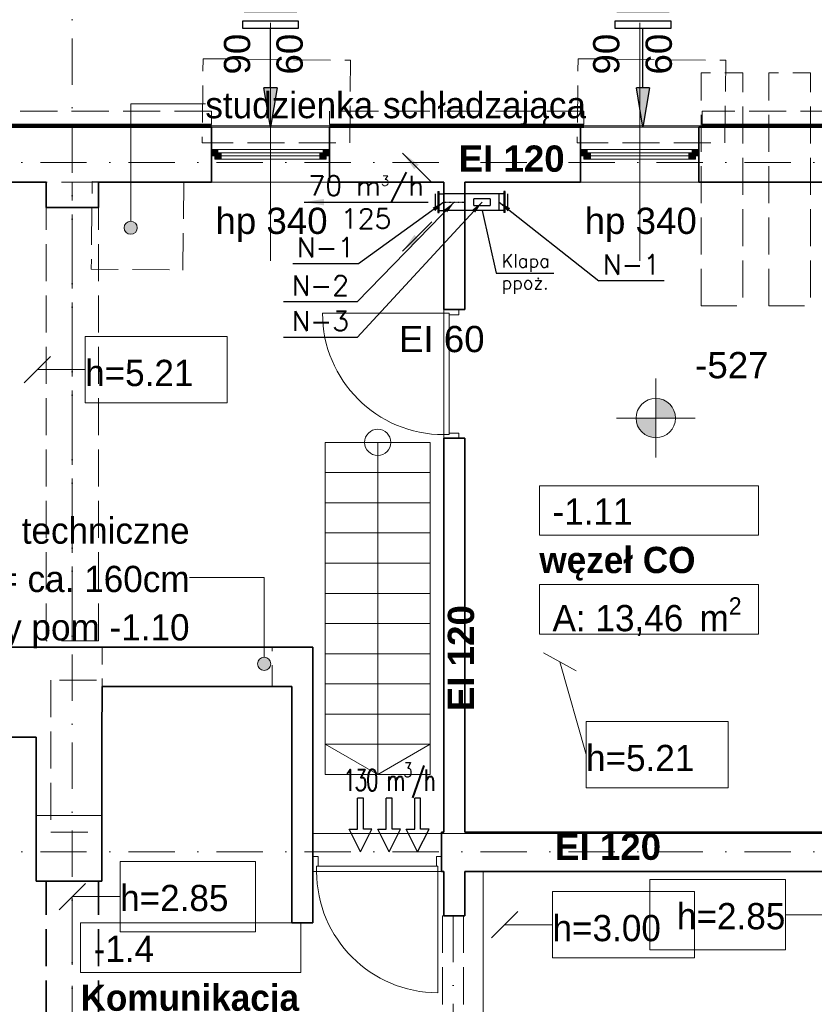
# Model space of a CAD drawing. Header units: millimetres. Extents: x -8078 to 241103, y -4319 to 602442.
# Tile 78 of 148: x 88460 to 94512, y 253450 to 260950. Entities that reach past the tile are written whole.
import ezdxf

# ---------------------------------------------------------------- set-up
doc = ezdxf.new("R2010")
doc.units = ezdxf.units.MM
doc.header["$MEASUREMENT"] = 0
for name, pattern in [('DASHDOT', [1, 0.5, -0.25, 0, -0.25]), ('Krawędzie ukryte', [3.912222, 2.822222, -1.09]), ('Kropki i Kreski', [6.702778, 3.527778, -1.763889, 0, -1.411111])]:
    doc.linetypes.add(name, pattern=pattern)
for name, color, linetype in [('!AERECO-NAW', 5, 'Continuous'), ('!AERECO-POMOC', 7, 'Continuous'), ('#IS_wentylacja_opisy_bud', 7, 'Continuous'), ('#nawietrzaki', 5, 'Continuous'), ('#podkład', 252, 'Continuous'), ('- A - ocieplenie', 7, 'Continuous'), ('- strefy pomieszczeń', 7, 'Continuous'), ('2D - Ogólne', 7, 'Continuous'), ('Drzwi Archicad', 7, 'Continuous'), ('FLUID-N', 7, 'Continuous'), ('FLUID-N-150-ARRGR', 7, 'Continuous'), ('FLUID-N-150-NUM', 7, 'Continuous'), ('FLUID-N-SYM', 7, 'Continuous'), ('Konstrukcja - Belki', 7, 'Continuous'), ('Konstrukcja - Schody', 7, 'Continuous'), ('Konstrukcja - Siatka mod', 7, 'Continuous'), ('Konstrukcja - Stropy', 7, 'Continuous'), ('Konstrukcja - Ściany działowe', 7, 'Continuous'), ('Konstrukcja - Ściany nośne wew..P', 7, 'Continuous'), ('Konstrukcja - Ściany zewnętrzne', 7, 'Continuous'), ('Okna Archicada', 7, 'Continuous'), ('Opisy - Etykiety', 7, 'Continuous'), ('Opisy - Tekst', 7, 'Continuous'), ('Wymiarowanie - Poziomy', 7, 'Continuous'), ('z JAN', 7, 'Continuous'), ('Znaczniki drzwi Archicada', 7, 'Continuous'), ('Znaczniki okien Archicada', 7, 'Continuous')]:
    doc.layers.add(name, color=color, linetype=linetype)
doc.styles.add('FDBES', font='simplex.shx')
doc.styles.add('STYL_AUTOMATYCZNY_1', font='arial.ttf')
doc.styles.add('STYL_AUTOMATYCZNY_4', font='arial.ttf')
doc.styles.add('STYL_AUTOMATYCZNY_5', font='arial.ttf')
doc.styles.add('STYL_AUTOMATYCZNY_6', font='txt')
doc.styles.add('STYL_AUTOMATYCZNY_7', font='txt')
doc.styles.add('STYL_AUTOMATYCZNY_9', font='txt')
doc.dimstyles.new('FDBES', dxfattribs={"dimscale": 50, "dimtxt": 4, "dimasz": 2.5, "dimexe": 0.8, "dimexo": 2, "dimgap": 1, "dimtad": 1, "dimdsep": 46, "dimtxsty": 'FDBES', "dimcen": 2.5, "dimclrd": 4, "dimclre": 5, "dimadec": 0, "dimazin": 0, "dimtfac": 1, "dimtmove": 0, "dimatfit": 3, "dimfxl": 1, "dimarcsym": 0})

# ---------------------------------------------------------------- blocks, each defined once
blk = doc.blocks.new('dtrrtert')
at = {"color": 7}
for p, q in [((-495309391.2, -636075571.1), (-495309391.2, -636075334.3)), ((-495309346.3, -636075334.3), (-495309391.2, -636075334.3)), ((-495309346.3, -636075571.1), (-495309346.3, -636075334.3)), ((-495309173.6, -636075571.1), (-495309173.6, -636075334.3)), ((-495309128.7, -636075334.3), (-495309173.6, -636075334.3)), ((-495309128.7, -636075571.1), (-495309128.7, -636075334.3)), ((-495308956, -636075571.1), (-495308956, -636075334.3)), ((-495308911.1, -636075334.3), (-495308956, -636075334.3)), ((-495308911.1, -636075571.1), (-495308911.1, -636075334.3)), ((-495309368.8, -636075742.5), (-495309455.2, -636075571.1)), ((-495309455.2, -636075571.1), (-495309391.2, -636075571.1)), ((-495309368.8, -636075742.5), (-495309282.3, -636075571.1)), ((-495309282.3, -636075571.1), (-495309346.3, -636075571.1)), ((-495309151.2, -636075742.5), (-495309237.6, -636075571.1)), ((-495309237.6, -636075571.1), (-495309173.6, -636075571.1)), ((-495309151.2, -636075742.5), (-495309064.7, -636075571.1)), ((-495309064.7, -636075571.1), (-495309128.7, -636075571.1)), ((-495308933.6, -636075742.5), (-495309020, -636075571.1)), ((-495309020, -636075571.1), (-495308956, -636075571.1)), ((-495308933.6, -636075742.5), (-495308847.1, -636075571.1)), ((-495308847.1, -636075571.1), (-495308911.1, -636075571.1))]:
    blk.add_line(p, q, dxfattribs=at)
blk = doc.blocks.new('rttrrt')
at = {"layer": '!AERECO-POMOC'}
blk.add_hatch(color=256, dxfattribs=at).paths.add_polyline_path([(39033.1, 262691.6), (39083.1, 262391.6), (39133.1, 262691.6)])
at = {"layer": '!AERECO-NAW'}
for points in [[(39282.6, 263270.6), (38883.6, 263270.6), (38883.6, 263298.6), (39282.6, 263298.6)], [(38871.6, 263200.6), (39294.6, 263200.6), (39294.6, 263141.6), (38871.6, 263141.6)]]:
    blk.add_lwpolyline(points, close=True, dxfattribs=at)
at = {"layer": '!AERECO-POMOC'}
for p, q in [((39083.1, 262691.6), (39083.1, 263141.6)), ((39133.1, 262691.6), (39033.1, 262691.6)), ((39083.1, 262391.6), (39033.1, 262691.6)), ((39133.1, 262691.6), (39083.1, 262391.6))]:
    blk.add_line(p, q, dxfattribs=at)
blk = doc.blocks.new('SDFGHB')
at = {"linetype": 'Continuous', "lineweight": 13}
for points in [[(28862.7, 471043.6), (28866.5, 471024.4), (28877.4, 471008.2), (28893.6, 470997.4), (28912.7, 470993.6), (28931.8, 470997.4), (28948.1, 471008.2), (28958.9, 471024.4), (28962.7, 471043.6), (28958.9, 471062.7), (28948.1, 471078.9), (28931.8, 471089.8), (28912.7, 471093.6), (28893.6, 471089.8), (28877.4, 471078.9), (28866.5, 471062.7)], [(29879.5, 467722), (29883.3, 467702.8), (29894.2, 467686.6), (29910.4, 467675.8), (29929.5, 467672), (29948.7, 467675.8), (29964.9, 467686.6), (29975.7, 467702.8), (29979.5, 467722), (29975.7, 467741.1), (29964.9, 467757.3), (29948.7, 467768.2), (29929.5, 467772), (29910.4, 467768.2), (29894.2, 467757.3), (29883.3, 467741.1)]]:
    blk.add_hatch(color=252, dxfattribs=at).paths.add_polyline_path(points)
at = {"layer": 'Okna Archicada', "linetype": 'Continuous', "lineweight": 13}
for points in [[(29527.6, 471590.5), (29552.6, 471590.5), (29552.6, 471615.5), (29577.6, 471615.5), (29577.6, 471640.5), (29527.6, 471640.5)], [(29552.6, 471565.5), (29602.6, 471565.5), (29602.6, 471615.5), (29552.6, 471615.5)], [(30402.6, 471615.5), (30352.6, 471615.5), (30352.6, 471565.5), (30402.6, 471565.5)], [(30427.6, 471640.5), (30377.6, 471640.5), (30377.6, 471615.5), (30402.6, 471615.5), (30402.6, 471590.5), (30427.6, 471590.5)], [(32339.5, 471590.5), (32364.5, 471590.5), (32364.5, 471615.5), (32389.5, 471615.5), (32389.5, 471640.5), (32339.5, 471640.5)], [(32364.5, 471565.5), (32414.5, 471565.5), (32414.5, 471615.5), (32364.5, 471615.5)], [(33214.5, 471615.5), (33164.5, 471615.5), (33164.5, 471565.5), (33214.5, 471565.5)], [(33239.5, 471640.5), (33189.5, 471640.5), (33189.5, 471615.5), (33214.5, 471615.5), (33214.5, 471590.5), (33239.5, 471590.5)]]:
    blk.add_hatch(color=252, dxfattribs=at).paths.add_polyline_path(points)
at = {"layer": 'Wymiarowanie - Poziomy', "linetype": 'Continuous', "lineweight": 13}
for points in [[(32911.9, 469594.2), (33061.9, 469594.2), (33050.5, 469651.6), (33018, 469700.3), (32969.3, 469732.8), (32911.9, 469744.2)], [(32911.9, 469594.2), (32761.9, 469594.2), (32773.3, 469536.8), (32805.8, 469488.2), (32854.5, 469455.6), (32911.9, 469444.2)]]:
    blk.add_hatch(color=252, dxfattribs=at).paths.add_polyline_path(points)
at = {"layer": '- A - ocieplenie', "color": 252, "linetype": 'Krawędzie ukryte', "lineweight": 20, "ltscale": 100, "flags": 128}
for points in [[(29527.6, 471930.5), (27390.4, 471930.5)], [(29527.6, 471830.5), (29527.6, 471930.5)], [(32364.4, 471930.5), (30427.6, 471930.5)], [(30427.6, 471930.5), (30427.6, 471830.5)], [(32364.4, 471830.5), (32364.4, 471930.5)], [(35470.4, 471930.5), (33264.4, 471930.5)], [(33264.4, 471930.5), (33264.4, 471830.5)], [(27390.4, 471810.5), (29527.6, 471810.5)], [(30427.6, 471810.5), (32364.4, 471810.5)], [(33264.4, 471810.5), (35470.4, 471810.5)]]:
    blk.add_lwpolyline(points, dxfattribs=at)
at = {"layer": '- A - ocieplenie', "color": 252, "linetype": 'Continuous', "lineweight": 35, "ltscale": 100, "flags": 128}
for points in [[(29527.6, 471830.5), (27390.4, 471830.5)], [(32364.4, 471830.5), (30427.6, 471830.5)], [(35470.4, 471830.5), (33264.4, 471830.5)], [(27390.4, 471810.5), (29527.6, 471810.5)], [(30427.6, 471810.5), (32364.4, 471810.5)], [(33264.4, 471810.5), (35470.4, 471810.5)]]:
    blk.add_lwpolyline(points, dxfattribs=at)
at = {"layer": '- strefy pomieszczeń', "color": 252, "linetype": 'Continuous', "lineweight": 13, "ltscale": 100}
for p, q in [((32025.4, 469078.6), (33694.5, 469078.6)), ((32025.4, 468702.1), (32025.4, 469078.6)), ((33694.5, 469078.6), (33694.5, 468702.1)), ((33694.5, 468702.1), (32025.4, 468702.1)), ((32025.4, 468325.6), (33694.5, 468325.6)), ((32025.4, 467949.2), (32025.4, 468325.6)), ((33694.5, 468325.6), (33694.5, 467949.2)), ((33694.5, 467949.2), (32025.4, 467949.2)), ((28530.6, 465748), (30209.3, 465748)), ((28530.6, 465371.5), (28530.6, 465748)), ((30209.3, 465748), (30209.3, 465371.5)), ((30209.3, 465371.5), (28530.6, 465371.5))]:
    blk.add_line(p, q, dxfattribs=at)
at = {"color": 252, "linetype": 'Continuous', "lineweight": 13, "ltscale": 100}
for p, q in [((28912.7, 471093.6), (28912.7, 471987.8)), ((28912.7, 471987.8), (29481.2, 471987.8)), ((29929.5, 468378.6), (29361, 468378.6)), ((29929.5, 467772), (29929.5, 468378.6))]:
    blk.add_line(p, q, dxfattribs=at)
at = {"color": 252, "linetype": 'Continuous', "lineweight": 35, "ltscale": 100, "flags": 128}
for points in [[(31457.6, 470419.8), (31297.6, 470419.8)], [(31297.6, 469439.8), (31457.6, 469439.8)]]:
    blk.add_lwpolyline(points, dxfattribs=at)
at = {"color": 252, "linetype": 'Continuous', "lineweight": 13, "ltscale": 100}
for centre in [(28912.7, 471043.6), (29929.5, 467722)]:
    blk.add_circle(centre, 50, dxfattribs=at)
at = {"layer": '2D - Ogólne', "color": 252, "linetype": 'Krawędzie ukryte', "lineweight": 13, "ltscale": 100}
for p, q in [((28652.3, 467598.2), (28304.3, 467598.2)), ((28304.3, 467598.2), (28304.3, 466440.5)), ((28304.3, 466440.5), (28617.6, 466440.5))]:
    blk.add_line(p, q, dxfattribs=at)
at = {"layer": 'Drzwi Archicad', "color": 252, "linetype": 'Continuous', "lineweight": 13, "ltscale": 100}
for p, q in [((31297.6, 470391.8), (30373.6, 470391.8)), ((31412.6, 470419.8), (31297.6, 470419.8)), ((31297.6, 470419.8), (31297.6, 470391.8)), ((31297.6, 470391.8), (31337.6, 470391.8)), ((31297.6, 469467.8), (31297.6, 470391.8)), ((31297.6, 470391.8), (31337.6, 470391.8)), ((31337.6, 470391.8), (31337.6, 470379.8)), ((31337.6, 470391.8), (31337.6, 469467.8)), ((31412.6, 470379.8), (31412.6, 470419.8)), ((31337.6, 470379.8), (31412.6, 470379.8)), ((31337.6, 469467.8), (31297.6, 469467.8)), ((31297.6, 469467.8), (31297.6, 469439.8)), ((31337.6, 469467.8), (31297.6, 469467.8)), ((31297.6, 469439.8), (31412.6, 469439.8)), ((31412.6, 469479.8), (31337.6, 469479.8)), ((31337.6, 469479.8), (31337.6, 469467.8)), ((31412.6, 469439.8), (31412.6, 469479.8)), ((30300.7, 466140.5), (30300.7, 466255.5)), ((30300.7, 466255.5), (30340.7, 466255.5)), ((30340.7, 466255.5), (30340.7, 466180.5)), ((31240.7, 466180.5), (31240.7, 466255.5)), ((31240.7, 466255.5), (31280.7, 466255.5)), ((31280.7, 466255.5), (31280.7, 466140.5)), ((30328.7, 466140.5), (30300.7, 466140.5)), ((30340.7, 466180.5), (30328.7, 466180.5)), ((30328.7, 466180.5), (30328.7, 466140.5)), ((31252.7, 466180.5), (30328.7, 466180.5)), ((30328.7, 466180.5), (30328.7, 466140.5)), ((30328.7, 466140.5), (31252.7, 466140.5)), ((31252.7, 466180.5), (31240.7, 466180.5)), ((31252.7, 466140.5), (31252.7, 466180.5)), ((31252.7, 466140.5), (31252.7, 466180.5)), ((31252.7, 466140.5), (31252.7, 465216.5)), ((31280.7, 466140.5), (31252.7, 466140.5))]:
    blk.add_line(p, q, dxfattribs=at)
at = {"layer": 'Drzwi Archicad', "color": 252, "linetype": 'Continuous', "lineweight": 35, "ltscale": 100}
for p, q in [((31297.6, 470419.8), (31412.6, 470419.8)), ((31297.6, 470419.8), (31412.6, 470419.8)), ((31412.6, 470419.8), (31457.6, 470419.8)), ((31297.6, 469439.8), (31412.6, 469439.8)), ((31297.6, 469439.8), (31412.6, 469439.8)), ((31412.6, 469439.8), (31457.6, 469439.8)), ((30300.7, 466255.5), (30300.7, 466440.5)), ((31280.7, 466255.5), (31280.7, 466440.5)), ((30300.7, 466140.5), (30300.7, 466255.5)), ((30300.7, 466140.5), (30300.7, 466255.5)), ((31280.7, 466140.5), (31280.7, 466255.5)), ((31280.7, 466140.5), (31280.7, 466255.5)), ((30300.7, 465749.4), (30140.7, 465749.4))]:
    blk.add_line(p, q, dxfattribs=at)
at = {"layer": 'Drzwi Archicad', "color": 252, "linetype": 'Continuous', "lineweight": 13, "ltscale": 100}
for centre, start, end in [((31297.6, 470391.8), 180, 270), ((31252.7, 466140.5), 179.99999, 269.99999)]:
    blk.add_arc(centre, 924, start, end, dxfattribs=at)
at = {"layer": 'Konstrukcja - Belki', "color": 252, "linetype": 'Krawędzie ukryte', "lineweight": 13, "ltscale": 100}
for p, q in [((28267.6, 467898.2), (28267.6, 471390.5)), ((28667.6, 471390.5), (28267.6, 471390.5)), ((28667.6, 467898.2), (28667.6, 471390.5)), ((28667.6, 467898.2), (28267.6, 467898.2)), ((31287.8, 465801.7), (31287.8, 463960.5)), ((31287.8, 465801.7), (31447.8, 465801.7)), ((31447.8, 465801.7), (31447.8, 463960.5))]:
    blk.add_line(p, q, dxfattribs=at)
at = {"layer": 'Konstrukcja - Belki', "color": 252, "linetype": 'Kropki i Kreski', "lineweight": 13, "ltscale": 100}
for p, q in [((28467.6, 467898.2), (28467.6, 471390.5)), ((28467.6, 464245.9), (28467.6, 466065.9)), ((31367.8, 465801.7), (31367.8, 463960.5))]:
    blk.add_line(p, q, dxfattribs=at)
at = {"layer": 'Konstrukcja - Belki', "color": 252, "linetype": 'Krawędzie ukryte', "lineweight": 35, "ltscale": 100}
for p, q in [((28267.6, 464245.9), (28267.6, 466065.9)), ((28667.6, 466065.9), (28267.6, 466065.9)), ((28667.6, 464245.9), (28667.6, 466065.9))]:
    blk.add_line(p, q, dxfattribs=at)
at = {"layer": 'Konstrukcja - Schody', "color": 252, "linetype": 'Continuous', "lineweight": 13, "ltscale": 100}
for p, q in [((30394.4, 469408.9), (30394.4, 466878.9)), ((31194.4, 469408.9), (30394.4, 469408.9)), ((31194.4, 469408.9), (30394.4, 469408.9)), ((30794.4, 469408.9), (30794.4, 466878.9)), ((31194.4, 469408.9), (31194.4, 466878.9)), ((31194.4, 469178.9), (30394.4, 469178.9)), ((31194.4, 468948.9), (30394.4, 468948.9)), ((31194.4, 468718.9), (30394.4, 468718.9)), ((31194.4, 468488.9), (30394.4, 468488.9)), ((31194.4, 468258.9), (30394.4, 468258.9)), ((31194.4, 468028.9), (30394.4, 468028.9)), ((31194.4, 467798.9), (30394.4, 467798.9)), ((31194.4, 467568.9), (30394.4, 467568.9)), ((31194.4, 467338.9), (30394.4, 467338.9)), ((31194.4, 467108.9), (30394.4, 467108.9)), ((30794.4, 466878.9), (30394.4, 467108.9)), ((30794.4, 466878.9), (31194.4, 467108.9)), ((31194.4, 466878.9), (30394.4, 466878.9)), ((31194.4, 466878.9), (30394.4, 466878.9))]:
    blk.add_line(p, q, dxfattribs=at)
blk.add_circle((30794.4, 469408.9), 100, dxfattribs=at)
at = {"layer": 'Konstrukcja - Siatka mod', "color": 252, "linetype": 'Kropki i Kreski', "lineweight": 13, "ltscale": 100}
for p, q in [((28467.6, 474496.4), (28467.6, 457531.6)), ((20180, 471540.5), (49624.6, 471540.5)), ((20180, 466290.5), (49624.6, 466290.5))]:
    blk.add_line(p, q, dxfattribs=at)
at = {"layer": 'Konstrukcja - Stropy', "color": 252, "linetype": 'Continuous', "lineweight": 13, "ltscale": 100, "flags": 128}
for points in [[(40677.6, 471821), (20507.6, 471821), (20507.6, 466151.8), (22777.6, 466151.8), (22777.6, 463958.8), (31597.6, 463958.8), (31597.6, 466140.5), (40677.6, 466140.5)], [(22777.6, 458509.7), (34592.6, 458509.7), (34592.6, 463961.5), (37297.6, 463961.5), (37297.6, 458509.7), (49718.3, 458509.7), (49718.3, 471788.6), (40377.6, 471788.6), (40377.6, 466428.5), (30297.6, 466428.5), (30297.6, 467849.4), (22777.6, 467849.4)]]:
    blk.add_lwpolyline(points, close=True, dxfattribs=at)
at = {"layer": 'Konstrukcja - Ściany działowe', "color": 252, "linetype": 'Continuous', "lineweight": 35, "ltscale": 100}
blk.add_line((30300.7, 465749.4), (30140.7, 465749.4), dxfattribs=at)
at = {"layer": 'Konstrukcja - Ściany działowe', "color": 252, "linetype": 'Continuous', "lineweight": 35, "ltscale": 100, "flags": 128}
for points in [[(31297.6, 471390.5), (31297.6, 470419.8)], [(31457.6, 470419.8), (31457.6, 471390.5)], [(31297.6, 469439.8), (31297.6, 466440.5)], [(31457.6, 466440.5), (31457.6, 469439.8)], [(30140.7, 466440.5), (30140.7, 466140.5)], [(30140.7, 466140.5), (30140.7, 465749.4)], [(30300.7, 465749.4), (30300.7, 466140.5)], [(31297.6, 466140.5), (31297.6, 465801.6)], [(31457.6, 465801.6), (31457.6, 466140.5)], [(31297.6, 465801.6), (31457.6, 465801.6)]]:
    blk.add_lwpolyline(points, dxfattribs=at)
at = {"layer": 'Konstrukcja - Ściany nośne wew..P', "color": 252, "linetype": 'Continuous', "lineweight": 35, "ltscale": 100}
for p, q in [((30300.7, 466255.5), (30300.7, 466440.5)), ((31280.7, 466255.5), (31280.7, 466440.5)), ((30300.7, 466140.5), (30300.7, 466255.5)), ((31280.7, 466140.5), (31280.7, 466255.5))]:
    blk.add_line(p, q, dxfattribs=at)
at = {"layer": 'Konstrukcja - Ściany nośne wew..P', "color": 252, "linetype": 'Continuous', "lineweight": 35, "ltscale": 100, "flags": 128}
for points in [[(28267.6, 471390.5), (28267.6, 471198.9)], [(28667.6, 471198.9), (28667.6, 471390.5)], [(28267.6, 471198.9), (28667.6, 471198.9)], [(30300.7, 467849.4), (25598.4, 467849.4)], [(30300.7, 467849.4), (30300.7, 467549.4)], [(28692.3, 467161.8), (28694.4, 467549.4)], [(28694.4, 467549.4), (30140.7, 467549.4)], [(30140.7, 467549.4), (30140.7, 466440.5)], [(30300.7, 466440.5), (30300.7, 467549.4)], [(27742.3, 467164.4), (28192.3, 467163.2)], [(28192.3, 467163.2), (28192.3, 466065.9)], [(28692.3, 466065.9), (28692.3, 467161.8)], [(31297.6, 466440.5), (31280.7, 466440.5)], [(31597.6, 466440.5), (31457.6, 466440.5)], [(34177.5, 466440.5), (31597.6, 466440.5)], [(31280.7, 466140.5), (31297.6, 466140.5)], [(31457.6, 466140.5), (31597.6, 466140.5)], [(31597.6, 466140.5), (34177.5, 466140.5)], [(28192.3, 466065.9), (28692.3, 466065.9)]]:
    blk.add_lwpolyline(points, dxfattribs=at)
at = {"layer": 'Konstrukcja - Ściany zewnętrzne', "color": 252, "linetype": 'Continuous', "lineweight": 35, "ltscale": 100}
for p, q in [((29527.6, 471640.5), (29527.6, 471810.5)), ((30427.6, 471640.5), (30427.6, 471810.5)), ((32339.5, 471640.5), (32339.5, 471810.5)), ((33239.5, 471640.5), (33239.5, 471810.5)), ((29527.6, 471590.5), (29527.6, 471640.5)), ((29527.6, 471390.5), (29527.6, 471590.5)), ((30427.6, 471590.5), (30427.6, 471640.5)), ((30427.6, 471390.5), (30427.6, 471590.5)), ((32339.5, 471590.5), (32339.5, 471640.5)), ((32339.5, 471390.5), (32339.5, 471590.5)), ((33239.5, 471590.5), (33239.5, 471640.5)), ((33239.5, 471390.5), (33239.5, 471590.5))]:
    blk.add_line(p, q, dxfattribs=at)
at = {"layer": 'Konstrukcja - Ściany zewnętrzne', "color": 252, "linetype": 'Continuous', "lineweight": 35, "ltscale": 100, "flags": 128}
for points in [[(29527.6, 471810.5), (27390.4, 471810.5)], [(32339.5, 471810.5), (30427.6, 471810.5)], [(35455.5, 471810.5), (33239.5, 471810.5)], [(27390.4, 471390.5), (28267.6, 471390.5)], [(28667.6, 471390.5), (29527.6, 471390.5)], [(30427.6, 471390.5), (31297.6, 471390.5)], [(31457.6, 471390.5), (32339.5, 471390.5)], [(33239.5, 471390.5), (34177.6, 471390.5)]]:
    blk.add_lwpolyline(points, dxfattribs=at)
at = {"layer": 'Okna Archicada', "color": 252, "linetype": 'Continuous', "lineweight": 18, "ltscale": 100}
for p, q in [((29527.6, 471810.5), (30427.6, 471810.5)), ((32339.5, 471810.5), (33239.5, 471810.5)), ((30377.6, 471640.5), (29577.6, 471640.5)), ((33189.5, 471640.5), (32389.5, 471640.5)), ((29602.6, 471565.5), (30352.6, 471565.5)), ((32414.5, 471565.5), (33164.5, 471565.5)), ((29527.6, 471390.5), (30427.6, 471390.5)), ((32339.5, 471390.5), (33239.5, 471390.5))]:
    blk.add_line(p, q, dxfattribs=at)
at = {"layer": 'Okna Archicada', "color": 252, "linetype": 'Continuous', "lineweight": 35, "ltscale": 100}
for p, q in [((29527.6, 471640.5), (29527.6, 471810.5)), ((30427.6, 471640.5), (30427.6, 471810.5)), ((32339.5, 471640.5), (32339.5, 471810.5)), ((33239.5, 471640.5), (33239.5, 471810.5)), ((29527.6, 471590.5), (29527.6, 471640.5)), ((29527.6, 471590.5), (29527.6, 471640.5)), ((29527.6, 471390.5), (29527.6, 471590.5)), ((30427.6, 471590.5), (30427.6, 471640.5)), ((30427.6, 471590.5), (30427.6, 471640.5)), ((30427.6, 471390.5), (30427.6, 471590.5)), ((32339.5, 471590.5), (32339.5, 471640.5)), ((32339.5, 471590.5), (32339.5, 471640.5)), ((32339.5, 471390.5), (32339.5, 471590.5)), ((33239.5, 471590.5), (33239.5, 471640.5)), ((33239.5, 471590.5), (33239.5, 471640.5)), ((33239.5, 471390.5), (33239.5, 471590.5))]:
    blk.add_line(p, q, dxfattribs=at)
at = {"layer": 'Okna Archicada', "color": 252, "linetype": 'Continuous', "lineweight": 20, "ltscale": 100}
for p, q in [((29577.6, 471640.5), (29527.6, 471640.5)), ((29527.6, 471590.5), (29552.6, 471590.5)), ((29552.6, 471590.5), (29552.6, 471615.5)), ((29552.6, 471615.5), (29577.6, 471615.5)), ((29602.6, 471615.5), (29552.6, 471615.5)), ((29552.6, 471615.5), (29552.6, 471565.5)), ((29577.6, 471615.5), (29577.6, 471640.5)), ((29602.6, 471565.5), (29602.6, 471615.5)), ((30352.6, 471615.5), (29602.6, 471615.5)), ((29602.6, 471590.5), (30352.6, 471590.5)), ((30402.6, 471615.5), (30352.6, 471615.5)), ((30352.6, 471615.5), (30352.6, 471565.5)), ((30427.6, 471640.5), (30377.6, 471640.5)), ((30377.6, 471640.5), (30377.6, 471615.5)), ((30377.6, 471615.5), (30402.6, 471615.5)), ((30402.6, 471615.5), (30402.6, 471590.5)), ((30402.6, 471565.5), (30402.6, 471615.5)), ((30402.6, 471590.5), (30427.6, 471590.5)), ((32389.5, 471640.5), (32339.5, 471640.5)), ((32339.5, 471590.5), (32364.5, 471590.5)), ((32364.5, 471590.5), (32364.5, 471615.5)), ((32364.5, 471615.5), (32389.5, 471615.5)), ((32414.5, 471615.5), (32364.5, 471615.5)), ((32364.5, 471615.5), (32364.5, 471565.5)), ((32389.5, 471615.5), (32389.5, 471640.5)), ((32414.5, 471565.5), (32414.5, 471615.5)), ((33164.5, 471615.5), (32414.5, 471615.5)), ((32414.5, 471590.5), (33164.5, 471590.5)), ((33214.5, 471615.5), (33164.5, 471615.5)), ((33164.5, 471615.5), (33164.5, 471565.5)), ((33239.5, 471640.5), (33189.5, 471640.5)), ((33189.5, 471640.5), (33189.5, 471615.5)), ((33189.5, 471615.5), (33214.5, 471615.5)), ((33214.5, 471615.5), (33214.5, 471590.5)), ((33214.5, 471565.5), (33214.5, 471615.5)), ((33214.5, 471590.5), (33239.5, 471590.5)), ((29552.6, 471565.5), (29602.6, 471565.5)), ((29602.6, 471565.5), (30352.6, 471565.5)), ((30352.6, 471565.5), (30402.6, 471565.5)), ((32364.5, 471565.5), (32414.5, 471565.5)), ((32414.5, 471565.5), (33164.5, 471565.5)), ((33164.5, 471565.5), (33214.5, 471565.5))]:
    blk.add_line(p, q, dxfattribs=at)
at = {"layer": 'Opisy - Etykiety', "color": 252, "linetype": 'Continuous', "lineweight": 13, "ltscale": 100}
for p, q in [((29647, 470216.5), (28565.2, 470216.5)), ((28565.2, 470216.5), (28565.2, 469710.5)), ((29647, 469710.5), (29647, 470216.5)), ((28301.1, 470063.5), (28101.1, 469863.5)), ((28201.1, 469963.5), (28565.2, 469963.5)), ((28565.2, 469710.5), (29647, 469710.5)), ((32304.4, 467667.5), (32057.6, 467805.6)), ((32181, 467736.6), (32380.5, 467030.7)), ((33462.3, 467283.6), (32380.5, 467283.6)), ((32380.5, 467283.6), (32380.5, 466777.7)), ((33462.3, 466777.7), (33462.3, 467283.6)), ((32380.5, 466777.7), (33462.3, 466777.7)), ((33207.2, 465988.1), (32125.4, 465988.1)), ((32125.4, 465988.1), (32125.4, 465482.2)), ((33207.2, 465482.2), (33207.2, 465988.1)), ((31861.3, 465835.1), (31661.3, 465635.1)), ((31761.3, 465735.1), (32125.4, 465735.1)), ((32125.4, 465482.2), (33207.2, 465482.2))]:
    blk.add_line(p, q, dxfattribs=at)
at = {"layer": 'Opisy - Etykiety', "color": 252, "linetype": 'Continuous', "lineweight": 20, "ltscale": 100}
for p, q in [((29863.1, 466217.1), (28831.7, 466217.1)), ((28831.7, 466217.1), (28831.7, 465680.6)), ((29863.1, 465680.6), (29863.1, 466217.1)), ((28567.6, 466048.9), (28367.6, 465848.9)), ((33898.7, 466078.9), (32867.3, 466078.9)), ((32867.3, 466078.9), (32867.3, 465542.4)), ((33898.7, 465542.4), (33898.7, 466078.9)), ((28467.6, 465948.9), (28831.7, 465948.9)), ((34262.9, 465810.6), (33898.7, 465810.6)), ((28831.7, 465680.6), (29863.1, 465680.6)), ((32867.3, 465542.4), (33898.7, 465542.4))]:
    blk.add_line(p, q, dxfattribs=at)
at = {"layer": 'Wymiarowanie - Poziomy', "color": 252, "linetype": 'Continuous', "lineweight": 13, "ltscale": 100}
for p, q in [((32911.9, 469294.2), (32911.9, 469894.2)), ((32611.9, 469594.2), (33211.9, 469594.2))]:
    blk.add_line(p, q, dxfattribs=at)
blk.add_circle((32911.9, 469594.2), 150, dxfattribs=at)
at = {"layer": 'z JAN', "color": 252, "linetype": 'Krawędzie ukryte', "lineweight": 13, "ltscale": 100, "flags": 128}
for points in [[(30580.9, 471690.5), (30587.7, 472318.9), (29464, 472331.2), (29457, 471690.5)], [(33437.4, 471690.5), (33444.3, 472318.9), (32320.5, 472331.2), (32313.5, 471690.5)], [(33256.8, 470448.8), (33256.8, 472223.3), (33574.5, 472223.3), (33574.5, 470448.8)], [(33773.4, 470448.8), (33773.4, 472223.3), (34091.1, 472223.3), (34091.1, 470448.8)], [(29309.7, 470720.7), (29317, 471388.3), (28619.5, 471396), (28612.1, 470728.3)], [(28696, 467549.4), (29990.7, 467549.4), (29990.7, 467849.4), (28696, 467849.4)]]:
    blk.add_lwpolyline(points, close=True, dxfattribs=at)
at = {"layer": 'z JAN', "color": 252, "linetype": 'Continuous', "lineweight": 13, "ltscale": 100, "flags": 128}
blk.add_lwpolyline([(28192.3, 466065.9), (28692.3, 466065.9), (28692.3, 466565.9), (28192.3, 466565.9)], close=True, dxfattribs=at)
at = {"layer": 'Znaczniki okien Archicada', "color": 252, "linetype": 'Continuous', "lineweight": 13, "ltscale": 100}
for p, q in [((29977.6, 472603.2), (29977.6, 470790.5)), ((32789.5, 472603.2), (32789.5, 470790.5))]:
    blk.add_line(p, q, dxfattribs=at)
at = {"layer": '- strefy pomieszczeń', "color": 252, "linetype": 'Continuous', "lineweight": 13, "char_height": 200, "attachment_point": 1}
for s, insert, style in [('\\A1;{\\pql;\\pt0,500;\\fGeneva CE|b1|i0|c0|p0;\\W1.000000;komunikacja\\fGeneva CE|b1|i0|c0|p0;\\W1.000000;\\A1{\\H.66x;\\S^  ;}\\fGeneva CE|b1|i0|c0|p0;\\W1.000000;\\fGeneva CE|b1|i0|c0|p0;\\W1.000000;\\A1{\\H.66x;\\S^  ;}}', (26364.2, 470457.7), 'STYL_AUTOMATYCZNY_9'), ('\\A1;{\\pql;\\pt0,500;\\fGeneva CE|b0|i0|c0|p0;\\W1.000000;-1.11\\fGeneva CE|b0|i0|c0|p0;\\W1.000000;\\A1{\\H.66x;\\S^  ;}\\fGeneva CE|b0|i0|c0|p0;\\W1.000000;\\fGeneva CE|b0|i0|c0|p0;\\W1.000000;\\A1{\\H.66x;\\S^  ;}}', (32125.4, 468981.7), 'STYL_AUTOMATYCZNY_6'), ('\\A1;{\\pql;\\pt0,500;\\fGeneva CE|b1|i0|c0|p0;\\W1.000000;węzeł CO\\fGeneva CE|b1|i0|c0|p0;\\W1.000000;\\A1{\\H.66x;\\S^  ;}\\fGeneva CE|b1|i0|c0|p0;\\W1.000000;\\fGeneva CE|b1|i0|c0|p0;\\W1.000000;\\A1{\\H.66x;\\S^  ;}}', (32025.4, 468613.2), 'STYL_AUTOMATYCZNY_9'), ('\\A1;{\\pql;\\pt0,500;\\fGeneva CE|b0|i0|c0|p0;\\W1.000000;A: 13,46\\fGeneva CE|b0|i0|c0|p0;\\W1.000000;\\A1{\\H.66x;\\S^  ;}\\fGeneva CE|b0|i0|c0|p0;\\W1.000000; m\\fGeneva CE|b0|i0|c0|p0;\\W1.000000;\\A1{\\H.66x;\\S2^  ;}}', (32125.4, 468228.7), 'STYL_AUTOMATYCZNY_6'), ('\\A1;{\\pql;\\pt0,500;\\fGeneva CE|b0|i0|c0|p0;\\W1.000000;-1.4\\fGeneva CE|b0|i0|c0|p0;\\W1.000000;\\A1{\\H.66x;\\S^  ;}\\fGeneva CE|b0|i0|c0|p0;\\W1.000000;\\fGeneva CE|b0|i0|c0|p0;\\W1.000000;\\A1{\\H.66x;\\S^  ;}}', (28630.6, 465651.1), 'STYL_AUTOMATYCZNY_6'), ('\\A1;{\\pql;\\pt0,500;\\fGeneva CE|b1|i0|c0|p0;\\W1.000000;Komunikacja\\fGeneva CE|b1|i0|c0|p0;\\W1.000000;\\A1{\\H.66x;\\S^  ;}\\fGeneva CE|b1|i0|c0|p0;\\W1.000000;\\fGeneva CE|b1|i0|c0|p0;\\W1.000000;\\A1{\\H.66x;\\S^  ;}}', (28530.6, 465279.1), 'STYL_AUTOMATYCZNY_9')]:
    blk.add_mtext(s, dxfattribs=dict(at, insert=insert, style=style))
at = {"color": 252, "linetype": 'Continuous', "lineweight": 15, "insert": (29481.2, 471947.6), "char_height": 200, "attachment_point": 4, "style": 'STYL_AUTOMATYCZNY_6'}
blk.add_mtext('\\A1;{\\pql;\\fGeneva CE|b0|i0|c0|p0;\\W1.000000;studzienka schładzająca}', dxfattribs=at)
at = {"color": 252, "linetype": 'Continuous', "lineweight": 20, "insert": (29361, 468338.3), "char_height": 200, "attachment_point": 6, "line_spacing_factor": 1.104894, "style": 'STYL_AUTOMATYCZNY_6'}
blk.add_mtext('\\A1;{\\pqr;\\fGeneva CE|b0|i0|c0|p0;\\W1.000000;pomieszczenie techniczne \\P\\pqr;\\fGeneva CE|b0|i0|c0|p0;\\W1.000000;H= ca. 160cm\\P\\pqr;\\fGeneva CE|b0|i0|c0|p0;\\W1.000000;dostęp od strony pom \\fGeneva CE|b0|i0|c0|p0;\\W1.000000;-\\fGeneva CE|b0|i0|c0|p0;\\W1.000000;1.1\\fGeneva CE|b0|i0|c0|p0;\\W1.000000;0}', dxfattribs=at)
at = {"layer": 'Opisy - Etykiety', "color": 252, "linetype": 'Continuous', "lineweight": 13, "char_height": 200.007, "attachment_point": 4, "style": 'STYL_AUTOMATYCZNY_5'}
for s, insert in [('\\A1;{\\pql;\\fGeneva|b0|i0|c0|p0;\\W1.000000;h=\\fGeneva CE|b0|i0|c0|p0;\\H0.999967x;\\W1.000000;5.21}', (28565.2, 469936.3)), ('\\A1;{\\pql;\\fGeneva|b0|i0|c0|p0;\\W1.000000;h=\\fGeneva CE|b0|i0|c0|p0;\\H0.999967x;\\W1.000000;5.21}', (32380.5, 467003.4)), ('\\A1;{\\pql;\\fGeneva|b0|i0|c0|p0;\\W1.000000;h=\\fGeneva CE|b0|i0|c0|p0;\\H0.999967x;\\W1.000000;3.00}', (32125.4, 465707.9))]:
    blk.add_mtext(s, dxfattribs=dict(at, insert=insert))
at = {"layer": 'Opisy - Etykiety', "color": 252, "linetype": 'Continuous', "lineweight": 20, "char_height": 200, "style": 'STYL_AUTOMATYCZNY_5'}
for s, insert, attachment_point in [('\\A1;{\\pql;\\fGeneva|b0|i0|c0|p0;\\W1.000000;h=\\fGeneva CE|b0|i0|c0|p0;\\W1.000000;2.85}', (28831.7, 465936.9), 4), ('\\A1;{\\pqr;\\fGeneva|b0|i0|c0|p0;\\W1.000000;h=\\fGeneva CE|b0|i0|c0|p0;\\W1.000000;2.85}', (33898.7, 465798.7), 6)]:
    blk.add_mtext(s, dxfattribs=dict(at, insert=insert, attachment_point=attachment_point))
at = {"layer": 'Opisy - Tekst', "color": 252, "linetype": 'Continuous', "lineweight": 13, "char_height": 200, "attachment_point": 1, "style": 'STYL_AUTOMATYCZNY_7'}
for insert in [(31410.3, 471670.2), (32144.5, 466429)]:
    blk.add_mtext('\\A1;{\\pql;\\fHelvetica|b1|i0|c238|p0;\\W1.000000;EI 120}', dxfattribs=dict(at, insert=insert))
at = {"layer": 'Opisy - Tekst', "color": 252, "linetype": 'Continuous', "lineweight": 13, "insert": (31327.8, 467361.3), "char_height": 200, "attachment_point": 1, "rotation": 90, "style": 'STYL_AUTOMATYCZNY_7'}
blk.add_mtext('\\A1;{\\pql;\\fHelvetica|b1|i0|c238|p0;\\W1.000000;EI 120}', dxfattribs=at)
at = {"layer": 'Wymiarowanie - Poziomy', "color": 252, "linetype": 'Continuous', "lineweight": 13, "insert": (33211.9, 469894.2), "char_height": 200, "width": 548.974, "attachment_point": 7, "style": 'STYL_AUTOMATYCZNY_4'}
blk.add_mtext('\\A1;{\\pql;\\fArial|b0|i0|c238|p0;\\W1.000000;-527}', dxfattribs=at)
at = {"layer": 'Znaczniki drzwi Archicada', "color": 252, "linetype": 'Continuous', "lineweight": 35, "insert": (30955.8, 470093.1), "char_height": 200, "attachment_point": 7, "style": 'STYL_AUTOMATYCZNY_1'}
blk.add_mtext('\\A1;{\\pql;\\pt0;\\fArial|b0|i0|c238|p0;\\W1.000000;EI 60\\fArial|b0|i0|c238|p0;\\W1.000000;\\fArial|b0|i0|c238|p0;\\H0.666667x;\\W1.000000;\\fArial|b0|i0|c238|p0;\\H1.500000x;\\W1.000000;}', dxfattribs=at)
at = {"layer": 'Znaczniki okien Archicada', "color": 252, "linetype": 'Continuous', "lineweight": 15, "char_height": 200, "attachment_point": 7, "rotation": 90, "style": 'STYL_AUTOMATYCZNY_1'}
for s, insert in [('\\A1;{\\pql;\\pt0;\\fArial|b0|i0|c238|p0;\\W1.000000;90\\fArial|b0|i0|c238|p0;\\W1.000000;\\A1{\\H.66x;\\S^  ;}\\fArial|b0|i0|c238|p0;\\W1.000000;\\fArial|b0|i0|c238|p0;\\W1.000000;}', (29880.9, 472210.7)), ('\\A1;{\\pql;\\pt0;\\fArial|b0|i0|c238|p0;\\W1.000000;60\\fArial|b0|i0|c238|p0;\\W1.000000;\\A1{\\H.66x;\\S^  ;}\\fArial|b0|i0|c238|p0;\\W1.000000;\\fArial|b0|i0|c238|p0;\\W1.000000;}', (30280.9, 472210.7)), ('\\A1;{\\pql;\\pt0;\\fArial|b0|i0|c238|p0;\\W1.000000;90\\fArial|b0|i0|c238|p0;\\W1.000000;\\A1{\\H.66x;\\S^  ;}\\fArial|b0|i0|c238|p0;\\W1.000000;\\fArial|b0|i0|c238|p0;\\W1.000000;}', (32692.8, 472210.7)), ('\\A1;{\\pql;\\pt0;\\fArial|b0|i0|c238|p0;\\W1.000000;60\\fArial|b0|i0|c238|p0;\\W1.000000;\\A1{\\H.66x;\\S^  ;}\\fArial|b0|i0|c238|p0;\\W1.000000;\\fArial|b0|i0|c238|p0;\\W1.000000;}', (33092.8, 472210.7))]:
    blk.add_mtext(s, dxfattribs=dict(at, insert=insert))
at = {"layer": 'Znaczniki okien Archicada', "color": 252, "linetype": 'Continuous', "lineweight": 15, "char_height": 200, "attachment_point": 7, "style": 'STYL_AUTOMATYCZNY_1'}
for insert in [(29558.1, 470936), (32370, 470936)]:
    blk.add_mtext('\\A1;{\\pql;\\pt0;\\fArial|b0|i0|c238|p0;\\W1.000000;hp 340\\fArial|b0|i0|c238|p0;\\W1.000000;\\A1{\\H.66x;\\S^  ;}\\fArial|b0|i0|c238|p0;\\W1.000000;\\fArial|b0|i0|c238|p0;\\W1.000000;}', dxfattribs=dict(at, insert=insert))
blk = doc.blocks.new('*U56530')
at = {"color": 14, "linetype": 'Continuous', "lineweight": -2}
for p, q in [((-80, 62.5), (-80, 61.3)), ((-80, 61.3), (-80, 0)), ((-80, 0), (-80, -61.3)), ((80, 61.3), (80, 62.5)), ((80, 0), (80, 61.3)), ((80, -61.3), (80, 0)), ((-80, -61.3), (-80, -62.5)), ((80, -62.5), (80, -61.3))]:
    blk.add_line(p, q, dxfattribs=at)
at = {"color": 0, "linetype": 'ByBlock', "lineweight": -2}
for p, q in [((80, 62.5), (-80, 62.5)), ((80, -62.5), (-80, -62.5))]:
    blk.add_line(p, q, dxfattribs=at)
at = {"layer": 'FLUID-N-SYM', "color": 2, "linetype": 'DASHDOT', "lineweight": -3}
blk.add_line((-80, 0), (80, 0), dxfattribs=at)
blk = doc.blocks.new('*U56531')
at = {"color": 14, "linetype": 'Continuous', "lineweight": -2}
for p, q in [((-131, 62.5), (-131, 61.3)), ((-131, 61.3), (-131, 0)), ((-131, 0), (-131, -61.3)), ((131, 61.3), (131, 62.5)), ((131, 0), (131, 61.3)), ((131, -61.3), (131, 0)), ((-131, -61.3), (-131, -62.5)), ((131, -62.5), (131, -61.3))]:
    blk.add_line(p, q, dxfattribs=at)
at = {"color": 0, "linetype": 'ByBlock', "lineweight": -2}
for p, q in [((131, 62.5), (-131, 62.5)), ((62.5, 25), (-62.5, 25)), ((-62.5, -25), (-62.5, 25)), ((62.5, 25), (62.5, -25)), ((131, -62.5), (-131, -62.5)), ((-62.5, -25), (62.5, -25))]:
    blk.add_line(p, q, dxfattribs=at)
blk = doc.blocks.new('*U56533')
at = {"color": 0, "linetype": 'ByBlock', "lineweight": -2}
for p, q in [((0, 0, 45), (0, 80, 45)), ((0, 80, 35), (0, 0, 35)), ((0, 80, 45), (0, 80, 35)), ((0, 62.5, 35), (0, 62.5, 0)), ((0, 0, 65), (0, 62.5, 65)), ((0, 0, 35), (0, -80, 35)), ((0, -80, 45), (0, 0, 45)), ((0, -62.5, 65), (0, 0, 65)), ((0, -62.5, 35), (0, -62.5, 0)), ((0, -80, 45), (0, -80, 35))]:
    blk.add_line(p, q, dxfattribs=at)
at = {"color": 14, "linetype": 'Continuous', "lineweight": -2}
for p, q in [((0, 0), (0, 62.5)), ((0, -62.5), (0, 0))]:
    blk.add_line(p, q, dxfattribs=at)
blk = doc.blocks.new('*U56532')
at = {"color": 0, "linetype": 'ByBlock', "lineweight": -2}
for p, q in [((0, 80, 45), (0, 0, 45)), ((0, 0, 35), (0, 80, 35)), ((0, 80, 45), (0, 80, 35)), ((0, 62.5, 35), (0, 62.5, 0)), ((0, 62.5, 65), (0, 0, 65)), ((0, -80, 35), (0, 0, 35)), ((0, 0, 45), (0, -80, 45)), ((0, 0, 65), (0, -62.5, 65)), ((0, -62.5, 35), (0, -62.5, 0)), ((0, -80, 45), (0, -80, 35))]:
    blk.add_line(p, q, dxfattribs=at)
at = {"color": 14, "linetype": 'Continuous', "lineweight": -2}
for p, q in [((0, 62.5), (0, 0)), ((0, 0), (0, -62.5))]:
    blk.add_line(p, q, dxfattribs=at)
blk = doc.blocks.new('*U56502')
at = {"color": 7, "lineweight": -2, "insert": (0, 471.4), "char_height": 150, "attachment_point": 5, "rotation": 270, "style": 'FDBES'}
blk.add_mtext('70 m{\\A2;\\H0.5x;3}/h\\P125', dxfattribs=at)
at = {"color": 5, "lineweight": -2}
blk.add_leader([(0, 942.9), (0, 0)], dimstyle='FDBES', override={"dimscale": 60, "dimclrd": 5}, dxfattribs=at)
blk = doc.blocks.new('*U56503')
at = {"color": 5, "lineweight": -2}
blk.add_leader([(-222.7, 222.7), (0, 0)], dimstyle='FDBES', override={"dimscale": 60, "dimclrd": 5}, dxfattribs=at)
blk = doc.blocks.new('*U56504')
at = {"color": 5, "lineweight": -2}
blk.add_leader([(222.7, 222.7), (0, 0)], dimstyle='FDBES', override={"dimscale": 60, "dimclrd": 5}, dxfattribs=at)
blk = doc.blocks.new('*U56520')
at = {"color": 7, "lineweight": -2}
blk.add_line((-651, -470), (-1149.5, -470), dxfattribs=at)
at = {"color": 0, "lineweight": -2, "insert": (-900.3, -470), "char_height": 150, "attachment_point": 5, "style": 'FDBES'}
blk.add_mtext('N-1\\P ', dxfattribs=at)
at = {"color": 7, "lineweight": -2}
blk.add_leader([(0, 0), (-651, -470)], dimstyle='FDBES', override={"dimscale": 37.5, "dimclrd": 7, "dimclre": 7}, dxfattribs=at)
blk = doc.blocks.new('*U56521')
at = {"color": 7, "lineweight": -2}
blk.add_line((-738.8, -760), (-1301.7, -760), dxfattribs=at)
at = {"color": 0, "lineweight": -2, "insert": (-1020.3, -760), "char_height": 150, "attachment_point": 5, "style": 'FDBES'}
blk.add_mtext('N-2\\P ', dxfattribs=at)
at = {"color": 7, "lineweight": -2}
blk.add_leader([(0, 0), (-738.8, -760)], dimstyle='FDBES', override={"dimscale": 37.5, "dimclrd": 7, "dimclre": 7}, dxfattribs=at)
blk = doc.blocks.new('*U56522')
at = {"color": 7, "lineweight": -2}
blk.add_line((-949.8, -1030), (-1512.7, -1030), dxfattribs=at)
at = {"color": 0, "lineweight": -2, "insert": (-1231.3, -1030), "char_height": 150, "attachment_point": 5, "style": 'FDBES'}
blk.add_mtext('N-3\\P ', dxfattribs=at)
at = {"color": 7, "lineweight": -2}
blk.add_leader([(0, 0), (-949.8, -1030)], dimstyle='FDBES', override={"dimscale": 37.5, "dimclrd": 7, "dimclre": 7}, dxfattribs=at)
blk = doc.blocks.new('*U56523')
at = {"color": 7, "lineweight": -2}
blk.add_line((1257, -600), (758.5, -600), dxfattribs=at)
at = {"color": 0, "lineweight": -2, "insert": (1007.7, -600), "char_height": 150, "attachment_point": 5, "style": 'FDBES'}
blk.add_mtext('N-1\\P ', dxfattribs=at)
at = {"color": 7, "lineweight": -2}
blk.add_leader([(0, 0), (758.5, -600)], dimstyle='FDBES', override={"dimscale": 37.5, "dimclrd": 7, "dimclre": 7}, dxfattribs=at)

msp = doc.modelspace()

# ---------------------------------------------------------------- linework, layer by layer
at = {"color": 7, "lineweight": -2}
for p, q in [((91981.3, 259497.5), (92089.3, 259019.6)), ((92089.3, 259019.6), (92529.3, 259019.6))]:
    msp.add_line(p, q, dxfattribs=at)

# ---------------------------------------------------------------- block references
at = {"layer": '#IS_wentylacja_opisy_bud', "color": 7, "transparency": 33554636, "rotation": 1.964899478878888e-08}
msp.add_blockref('dtrrtert', (495400424.3, 636330354.5), dxfattribs=at)
at = {"layer": '#nawietrzaki'}
for p in [(51287.1, -2259.8), (54124, -2259.8)]:
    msp.add_blockref('rttrrt', p, dxfattribs=at)
at = {"layer": '#podkład'}
msp.add_blockref('SDFGHB', (60392.7, -211678.7), dxfattribs=at)
at = {"layer": 'FLUID-N', "color": 1, "linetype": 'Continuous', "lineweight": -2, "extrusion": (-1, 2.44929e-16, 6.12323e-17), "rotation": 90.00000000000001}
msp.add_blockref('*U56532', (-259560, -502.5, -91690.3), dxfattribs=at)
at = {"layer": 'FLUID-N', "color": 1, "linetype": 'Continuous', "rotation": 360}
msp.add_blockref('*U56530', (91770.3, 259560, -502.5), dxfattribs=at)
at = {"layer": 'FLUID-N', "color": 1, "linetype": 'Continuous', "lineweight": -2}
msp.add_blockref('*U56531', (91981.3, 259560, -502.5), dxfattribs=at)
at = {"layer": 'FLUID-N', "color": 1, "linetype": 'Continuous', "lineweight": -2, "extrusion": (1, 0, 6.12323e-17), "rotation": 270}
msp.add_blockref('*U56533', (259560, -502.5, 92112.3), dxfattribs=at)
at = {"layer": 'FLUID-N-150-ARRGR', "color": 7, "lineweight": -2, "rotation": 90.00000000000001}
for name, p in [('*U56504', (91599.5, 259710.7, -502.5)), ('*U56502', (91570.3, 259560, -502.5)), ('*U56503', (91599.5, 259409.3, -502.5))]:
    msp.add_blockref(name, p, dxfattribs=at)
at = {"layer": 'FLUID-N-150-NUM', "linetype": 'ByBlock', "lineweight": -2}
for name, p in [('*U56521', (91770.3, 259560, -502.5)), ('*U56522', (91981.3, 259560, -502.5)), ('*U56520', (91690.3, 259560, -502.5)), ('*U56523', (92112.3, 259560, -502.5))]:
    msp.add_blockref(name, p, dxfattribs=at)

# ---------------------------------------------------------------- texts
at = {"layer": '#IS_wentylacja_opisy_bud', "color": 7, "lineweight": 35, "rotation": 0}
for s, insert, char_height, width, attachment_point in [('\\pxql;\\Fromans.shx;Klapa \\Pppo\\Fromans.shx|c238;ż.', (92129, 259162.7), 100, 1327, 1), ('\\pxqct3;\\Fromans.shx;\\T0.9;\\W0.7;\\A1;130 m{\\H0.7x;\\S3^ ;}/h', (91272.1, 255157.7), 160, 2356.921, 5)]:
    msp.add_mtext(s, dxfattribs=dict(at, insert=insert, char_height=char_height, width=width, attachment_point=attachment_point))

doc.saveas('drawing.dxf')
